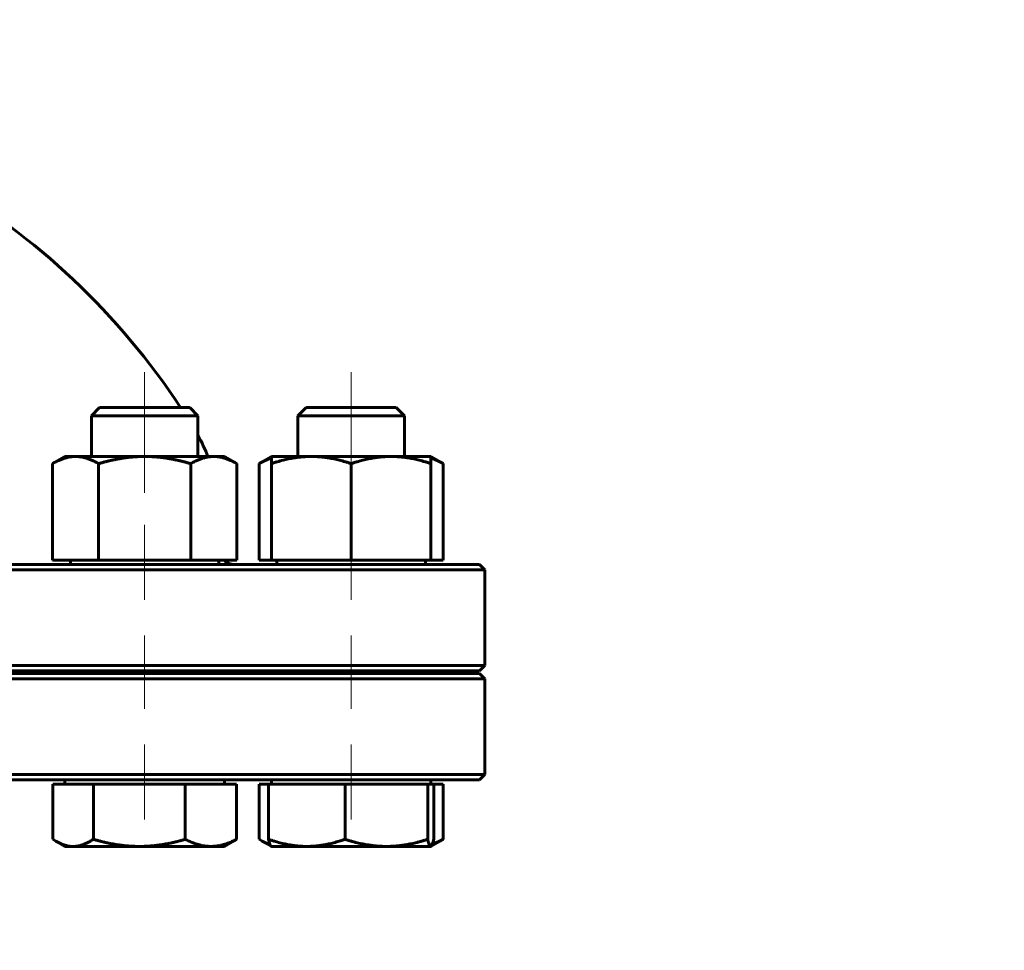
# Model space of a CAD drawing. Header units: millimetres. Extents: x 0 to 624, y -10 to 420.
# Tile 8 of 15: x 215 to 271, y 237 to 289. Entities that reach past the tile are written whole.
import ezdxf

# ---------------------------------------------------------------- set-up
doc = ezdxf.new("R2010")
doc.units = ezdxf.units.MM
for name, pattern in [('K5LT_AXLED', [12, 7.5, -1.5, 1.5, -1.5]), ('K5LT_BASIC', [0]), ('K5LT_THIN', [0])]:
    doc.linetypes.add(name, pattern=pattern)
doc.layers.add('Системный слой', color=7, linetype='Continuous')
doc.layers.add('Системный слой (1)', color=251, linetype='Continuous', true_color=0x6c6c6c)
doc.styles.add('KDIMTEXTSTYLE', font='txt', dxfattribs={"width": 0.96, "oblique": 15, "height": 5})
doc.styles.add('KTEXTSTYLE', font='txt', dxfattribs={"width": 0.96, "height": 5})
doc.dimstyles.new('KDIMSTYLE (0.20)', dxfattribs={"dimtxt": 5, "dimasz": 1, "dimexe": 2, "dimexo": 0, "dimgap": 1, "dimtad": 1, "dimlfac": 5, "dimtxsty": 'KDIMTEXTSTYLE', "dimsah": 1, "dimcen": 0, "dimdle": 1, "dimadec": 0, "dimazin": 0, "dimtfac": 0.667, "dimtmove": 0, "dimatfit": 3, "dimfxl": 1, "dimtvp": 1, "dimtolj": 1, "dimtzin": 0, "dimarcsym": 0})

# ---------------------------------------------------------------- blocks, each defined once
blk = doc.blocks.new('U0')
at = {"layer": 'Системный слой (1)', "color": 143, "linetype": 'K5LT_BASIC', "lineweight": 60, "true_color": 0x33acca}
for p, q in [((190.415, 252.564), (139.715, 252.564)), ((241.115, 252.564), (190.415, 252.564))]:
    blk.add_line(p, q, dxfattribs=at)
blk = doc.blocks.new('U1')
at = {"layer": 'Системный слой (1)', "color": 143, "linetype": 'K5LT_BASIC', "lineweight": 60, "true_color": 0x33acca}
for p, q in [((190.415, 258.714), (139.715, 258.714)), ((241.115, 258.714), (190.415, 258.714))]:
    blk.add_line(p, q, dxfattribs=at)
blk = doc.blocks.new('U2')
at = {"layer": 'Системный слой (1)', "color": 143, "linetype": 'K5LT_BASIC', "lineweight": 60, "true_color": 0x33acca}
for p, q in [((139.715, 246.564), (190.415, 246.564)), ((190.415, 246.564), (241.115, 246.564))]:
    blk.add_line(p, q, dxfattribs=at)
blk = doc.blocks.new('U7')
at = {"layer": 'Системный слой (1)', "color": 143, "linetype": 'K5LT_BASIC', "lineweight": 60, "true_color": 0x33acca}
for p, q in [((139.715, 252.714), (190.415, 252.714)), ((190.415, 252.714), (241.115, 252.714))]:
    blk.add_line(p, q, dxfattribs=at)
blk = doc.blocks.new('U8')
at = {"layer": 'Системный слой (1)', "color": 143, "linetype": 'K5LT_BASIC', "lineweight": 60, "true_color": 0x33acca}
for start, end in [(102.8395, 108.4097), (71.5903, 77.1605), (119.982, 146.6923), (33.3077, 60.018)]:
    blk.add_arc((190.415, 245.324), 40.5, start, end, dxfattribs=at)
blk = doc.blocks.new('U32')
at = {"layer": 'Системный слой (1)', "color": 143, "linetype": 'K5LT_BASIC', "lineweight": 60, "true_color": 0x33acca}
for p, q in [((220.822, 267.564), (219.695, 267.564)), ((224.775, 267.564), (220.822, 267.564))]:
    blk.add_line(p, q, dxfattribs=at)
blk = doc.blocks.new('U35')
at = {"layer": 'Системный слой (1)', "color": 143, "linetype": 'K5LT_BASIC', "lineweight": 60, "true_color": 0x33acca}
for p, q in [((217.05, 243.216), (217.108, 243.179)), ((217.108, 243.179), (217.164, 243.144)), ((217.164, 243.144), (217.22, 243.111)), ((217.22, 243.111), (217.559, 242.945)), ((217.559, 242.945), (217.88, 242.847)), ((217.88, 242.847), (218.197, 242.814))]:
    blk.add_line(p, q, dxfattribs=at)
blk = doc.blocks.new('U41')
at = {"layer": 'Системный слой (1)', "color": 143, "linetype": 'K5LT_BASIC', "lineweight": 60, "true_color": 0x33acca}
for p, q in [((238.605, 264.635), (238.382, 264.712)), ((238.836, 264.532), (238.605, 264.635)), ((239.078, 264.402), (238.836, 264.532))]:
    blk.add_line(p, q, dxfattribs=at)
blk = doc.blocks.new('U42')
at = {"layer": 'Системный слой (1)', "color": 143, "linetype": 'K5LT_BASIC', "lineweight": 60, "true_color": 0x33acca}
for p, q in [((228.928, 264.532), (228.686, 264.402)), ((229.159, 264.635), (228.928, 264.532)), ((229.382, 264.712), (229.159, 264.635))]:
    blk.add_line(p, q, dxfattribs=at)
blk = doc.blocks.new('U43')
at = {"layer": 'Системный слой (1)', "color": 143, "linetype": 'K5LT_BASIC', "lineweight": 60, "true_color": 0x33acca}
for p, q in [((238.474, 242.961), (238.665, 243.031)), ((238.665, 243.031), (238.862, 243.116)), ((238.862, 243.116), (239.067, 243.216))]:
    blk.add_line(p, q, dxfattribs=at)
blk = doc.blocks.new('U44')
at = {"layer": 'Системный слой (1)', "color": 143, "linetype": 'K5LT_BASIC', "lineweight": 60, "true_color": 0x33acca}
for p, q in [((228.697, 243.216), (228.755, 243.179)), ((228.755, 243.179), (228.811, 243.144)), ((228.811, 243.144), (228.867, 243.111)), ((228.867, 243.111), (229.02, 243.029)), ((229.02, 243.029), (229.167, 242.961)), ((229.167, 242.961), (229.312, 242.906))]:
    blk.add_line(p, q, dxfattribs=at)
blk = doc.blocks.new('U45')
at = {"layer": 'Системный слой (1)', "color": 143, "linetype": 'K5LT_BASIC', "lineweight": 60, "true_color": 0x33acca}
for p, q in [((238.372, 242.814), (238.379, 242.815)), ((238.379, 242.815), (238.385, 242.817)), ((238.385, 242.817), (238.392, 242.82)), ((238.392, 242.82), (238.44, 242.882)), ((238.44, 242.882), (238.491, 243.012)), ((238.491, 243.012), (238.545, 243.216))]:
    blk.add_line(p, q, dxfattribs=at)
blk = doc.blocks.new('U46')
at = {"layer": 'Системный слой (1)', "color": 143, "linetype": 'K5LT_BASIC', "lineweight": 60, "true_color": 0x33acca}
for p, q in [((233.713, 267.564), (231.342, 267.564)), ((236.422, 267.564), (233.713, 267.564))]:
    blk.add_line(p, q, dxfattribs=at)
blk = doc.blocks.new('D5')
at = {"layer": 'Системный слой (1)'}
for points in [[(449.142, 194.591), (453.233, 197.539), (448.518, 195.751), (449.27, 195.408)], [(367.807, 151.589), (372.523, 153.378), (371.771, 153.721), (371.899, 154.537)]]:
    blk.add_hatch(color=7, dxfattribs=at).paths.add_polyline_path(points)
at = {"layer": 'Системный слой (1)', "color": 7, "linetype": 'K5LT_THIN', "lineweight": 18, "true_color": 0xffffff}
for p, q in [((453.233, 197.539), (466.619, 204.74)), ((466.619, 204.74), (484.742, 204.74)), ((367.807, 151.589), (453.233, 197.539)), ((448.518, 195.751), (453.233, 197.539)), ((453.233, 197.539), (449.142, 194.591)), ((449.27, 195.408), (448.518, 195.751)), ((449.142, 194.591), (449.27, 195.408)), ((367.807, 151.589), (371.899, 154.537)), ((371.899, 154.537), (371.771, 153.721)), ((372.523, 153.378), (367.807, 151.589)), ((371.771, 153.721), (372.523, 153.378))]:
    blk.add_line(p, q, dxfattribs=at)
blk.add_wipeout([(468.619, 205.74), (468.619, 213.122), (482.177, 213.122), (482.177, 205.74)]).dxf.layer = 'Системный слой (1)'
at = {"layer": 'Системный слой (1)', "color": 7, "char_height": 5, "attachment_point": 1, "style": 'KTEXTSTYLE'}
for s, insert in [('\\fArial|b0|c204|p34;\\H5.0;\\W1.000;\\Q15;\\fGOST Type AU|b0|i0|c204|p34;\\Q15;\\W0.960;⌀', (468.619, 212.327)), ('\\fArial|b0|c204|p34;\\H5.0;\\W1.000;\\Q15;\\fGOST Type AU|b0|i0|c204|p34;\\Q15;\\W0.960;485', (471.926, 212.327))]:
    blk.add_mtext(s, dxfattribs=dict(at, insert=insert))
blk = doc.blocks.new('KDIMARROW_01')
at = {"layer": 'Системный слой'}
blk.add_hatch(color=0, dxfattribs=at).paths.add_polyline_path([(-5, -0.658), (0, 0), (-5, 0.658), (-4.5, 0)])
at = {"layer": 'Системный слой', "color": 0, "linetype": 'K5LT_THIN', "lineweight": 18}
for p, q in [((-4.5, 0), (-5, 0.658)), ((-5, 0.658), (0, 0)), ((0, 0), (-5, -0.658)), ((-5, -0.658), (-4.5, 0))]:
    blk.add_line(p, q, dxfattribs=at)
at = {"layer": 'Системный слой (1)', "color": 0, "linetype": 'K5LT_THIN', "lineweight": 18}
blk.add_line((190.415, 174.564), (190.215, 174.564), dxfattribs=at)
blk = doc.blocks.new('D9')
at = {"layer": 'Системный слой (1)'}
for points in [[(373.924, 186.519), (374.603, 186.99), (369.646, 187.917), (374.194, 185.738)], [(451.395, 161.211), (446.846, 163.39), (447.117, 162.609), (446.437, 162.138)]]:
    blk.add_hatch(color=7, dxfattribs=at).paths.add_polyline_path(points)
at = {"layer": 'Системный слой (1)', "color": 7, "linetype": 'K5LT_THIN', "lineweight": 18, "true_color": 0xffffff}
for p, q in [((369.646, 187.917), (374.603, 186.99)), ((374.194, 185.738), (369.646, 187.917)), ((369.646, 187.917), (451.395, 161.211)), ((374.603, 186.99), (373.924, 186.519)), ((373.924, 186.519), (374.194, 185.738)), ((447.117, 162.609), (446.846, 163.39)), ((446.846, 163.39), (451.395, 161.211)), ((446.437, 162.138), (447.117, 162.609)), ((451.395, 161.211), (446.437, 162.138)), ((451.395, 161.211), (468.619, 155.585)), ((468.619, 155.585), (486.875, 155.585))]:
    blk.add_line(p, q, dxfattribs=at)
blk.add_wipeout([(470.619, 156.585), (470.619, 163.966), (484.304, 163.966), (484.304, 156.585)]).dxf.layer = 'Системный слой (1)'
at = {"layer": 'Системный слой (1)', "color": 7, "char_height": 5, "attachment_point": 1, "style": 'KTEXTSTYLE'}
for s, insert in [('\\fArial|b0|c204|p34;\\H5.0;\\W1.000;\\Q15;\\fGOST Type AU|b0|i0|c204|p34;\\Q15;\\W0.960;⌀', (470.619, 163.172)), ('\\fArial|b0|c204|p34;\\H5.0;\\W1.000;\\Q15;\\fGOST Type AU|b0|i0|c204|p34;\\Q15;\\W0.960;430', (473.926, 163.172))]:
    blk.add_mtext(s, dxfattribs=dict(at, insert=insert))

msp = doc.modelspace()

# ---------------------------------------------------------------- linework, layer by layer
at = {"layer": 'Системный слой (1)', "color": 30, "linetype": 'K5LT_AXLED', "lineweight": 18, "true_color": 0xff8000}
for p, q in [((222.235, 269.5641), (222.235, 262.76)), ((233.8819, 269.5641), (233.8819, 262.76)), ((222.235, 260.9541), (222.235, 256.7141)), ((233.8819, 260.9541), (233.8819, 256.7141)), ((222.235, 254.7141), (222.235, 250.5641)), ((233.8819, 254.7141), (233.8819, 250.5641)), ((222.235, 248.5641), (222.235, 244.3241)), ((233.8819, 248.5641), (233.8819, 244.3241))]:
    msp.add_line(p, q, dxfattribs=at)
at = {"layer": 'Системный слой (1)', "color": 143, "linetype": 'K5LT_BASIC', "lineweight": 60, "true_color": 0x33acca}
for p, q in [((219.6951, 267.5641), (219.235, 267.104)), ((219.235, 267.104), (220.5658, 267.104)), ((219.235, 264.8041), (219.235, 267.104)), ((220.5658, 267.104), (225.235, 267.104)), ((224.7749, 267.5641), (225.235, 267.104)), ((225.235, 264.8041), (225.235, 267.104)), ((231.342, 267.5641), (230.8819, 267.104)), ((230.8819, 267.104), (233.6826, 267.104)), ((230.8819, 264.8041), (230.8819, 267.104)), ((233.6826, 267.104), (236.8819, 267.104)), ((236.4218, 267.5641), (236.8819, 267.104)), ((236.8819, 264.8041), (236.8819, 267.104)), ((217.735, 264.8041), (217.0389, 264.4022)), ((217.0389, 258.9541), (217.0389, 264.4022)), ((217.735, 264.8041), (218.3379, 264.8041)), ((218.3379, 264.8041), (222.235, 264.8041)), ((219.6369, 258.9541), (219.6369, 264.4022)), ((222.235, 264.8041), (226.1321, 264.8041)), ((224.8331, 258.9541), (224.8331, 264.4022)), ((226.1321, 264.8041), (226.735, 264.8041)), ((226.735, 264.8041), (227.4312, 264.4022)), ((227.4312, 258.9541), (227.4312, 264.4022)), ((229.3819, 264.8041), (228.6857, 264.4022)), ((228.6857, 258.9541), (228.6857, 264.4022)), ((229.3819, 264.8041), (231.6319, 264.8041)), ((229.3819, 264.4022), (229.3819, 264.8041)), ((229.3819, 258.9541), (229.3819, 264.4022)), ((231.6319, 264.8041), (236.1319, 264.8041)), ((233.8819, 258.9541), (233.8819, 264.4022)), ((236.1319, 264.8041), (238.3819, 264.8041)), ((238.3819, 264.8041), (239.078, 264.4022)), ((238.3819, 264.8041), (238.3819, 264.4022)), ((238.3819, 258.9541), (238.3819, 264.4022)), ((239.078, 258.9541), (239.078, 264.4022)), ((217.0389, 258.9541), (219.6369, 258.9541)), ((218.05, 258.7141), (218.05, 258.9541)), ((219.6369, 258.9541), (224.8331, 258.9541)), ((224.8331, 258.9541), (227.4312, 258.9541)), ((226.42, 258.7141), (226.42, 258.9541)), ((228.6857, 258.9541), (229.3819, 258.9541)), ((229.3819, 258.9541), (233.8819, 258.9541)), ((229.6969, 258.7141), (229.6969, 258.9541)), ((233.8819, 258.9541), (238.3819, 258.9541)), ((238.0669, 258.7141), (238.0669, 258.9541)), ((238.3819, 258.9541), (239.078, 258.9541)), ((190.4152, 258.4141), (241.4152, 258.4141)), ((241.1152, 258.7141), (241.4152, 258.4141)), ((241.4152, 253.0141), (241.4152, 258.4141)), ((241.4152, 253.0141), (190.4152, 253.0141)), ((219.235, 252.5641), (219.235, 252.7141)), ((225.235, 252.5641), (225.235, 252.7141)), ((226.4152, 252.5641), (226.4152, 252.7141)), ((230.8819, 252.5641), (230.8819, 252.7141)), ((236.8819, 252.5641), (236.8819, 252.7141)), ((241.1152, 252.7141), (241.4152, 253.0141)), ((190.4152, 252.2641), (241.4152, 252.2641)), ((241.1152, 252.5641), (241.4152, 252.2641)), ((241.4152, 246.8641), (241.4152, 252.2641)), ((241.4152, 246.8641), (190.4152, 246.8641)), ((217.735, 246.3241), (217.735, 246.5641)), ((226.735, 246.3241), (226.735, 246.5641)), ((229.3819, 246.3241), (229.3819, 246.5641)), ((238.3819, 246.3241), (238.3819, 246.5641)), ((241.1152, 246.5641), (241.4152, 246.8641)), ((217.0503, 246.3241), (218.1971, 246.3241)), ((217.0503, 246.3241), (217.0503, 243.216)), ((218.1971, 246.3241), (219.3438, 246.3241)), ((219.3438, 246.3241), (221.9361, 246.3241)), ((219.3438, 246.3241), (219.3438, 243.216)), ((221.9361, 246.3241), (224.5284, 246.3241)), ((224.5284, 246.3241), (225.9741, 246.3241)), ((224.5284, 246.3241), (224.5284, 243.216)), ((225.9741, 246.3241), (227.4197, 246.3241)), ((227.4197, 246.3241), (227.4197, 243.216)), ((228.6972, 246.3241), (228.6972, 243.216)), ((228.6972, 246.3241), (229.2192, 246.3241)), ((229.2192, 246.3241), (231.378, 246.3241)), ((229.2192, 246.3241), (229.2192, 243.216)), ((231.378, 246.3241), (233.5367, 246.3241)), ((233.5367, 246.3241), (233.5367, 243.216)), ((233.5367, 246.3241), (235.868, 246.3241)), ((235.868, 246.3241), (238.1994, 246.3241)), ((238.1994, 246.3241), (238.3719, 246.3241)), ((238.1994, 246.3241), (238.1994, 243.216)), ((238.3719, 246.3241), (238.5445, 246.3241)), ((238.5445, 246.3241), (239.0666, 246.3241)), ((238.5445, 246.3241), (238.5445, 243.216)), ((239.0666, 246.3241), (239.0666, 243.216)), ((217.735, 242.8141), (217.2201, 243.1114)), ((218.1971, 242.8141), (217.735, 242.8141)), ((221.9361, 242.8141), (218.1971, 242.8141)), ((225.9741, 242.8141), (221.9361, 242.8141)), ((226.735, 242.8141), (225.9741, 242.8141)), ((226.735, 242.8141), (227.2499, 243.1114)), ((229.3719, 242.8198), (228.867, 243.1114)), ((229.3819, 242.8141), (229.3719, 242.8198)), ((231.378, 242.8141), (229.3819, 242.8141)), ((235.868, 242.8141), (231.378, 242.8141)), ((238.3719, 242.8141), (235.868, 242.8141)), ((238.3819, 242.8141), (238.3719, 242.8141)), ((238.3819, 242.8141), (238.3918, 242.8198)), ((238.3918, 242.8198), (238.8968, 243.1114))]:
    msp.add_line(p, q, dxfattribs=at)
for centre, radius, start, end in [((217.4152, 261.5491), 9, 21.20256, 29.67273), ((227.3152, 259.6141), 0.9, 227.16657, 270)]:
    msp.add_arc(centre, radius, start, end, dxfattribs=at)
for points, weights in [([(218.3379, 264.8041), (217.735, 264.8041), (217.0389, 264.4022)], [1, 1.0379548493, 1]), ([(219.6369, 264.4022), (218.9408, 264.8041), (218.3379, 264.8041)], [1, 1.0379548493, 1]), ([(222.235, 264.8041), (221.0293, 264.8041), (219.6369, 264.4022)], [1, 1.0379548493, 1]), ([(224.8331, 264.4022), (223.4408, 264.8041), (222.235, 264.8041)], [1, 1.0379548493, 1]), ([(226.1321, 264.8041), (225.5293, 264.8041), (224.8331, 264.4022)], [1, 1.0379548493, 1]), ([(227.4312, 264.4022), (226.735, 264.8041), (226.1321, 264.8041)], [1, 1.0379548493, 1]), ([(231.6319, 264.8041), (230.5877, 264.8041), (229.3819, 264.4022)], [1, 1.0379548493, 1]), ([(233.8819, 264.4022), (232.6761, 264.8041), (231.6319, 264.8041)], [1, 1.0379548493, 1]), ([(236.1319, 264.8041), (235.0877, 264.8041), (233.8819, 264.4022)], [1, 1.0379548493, 1]), ([(238.3819, 264.4022), (237.1761, 264.8041), (236.1319, 264.8041)], [1, 1.0379548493, 1]), ([(218.1971, 242.8141), (218.7292, 242.8141), (219.3438, 243.216)], [1, 1.0379548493, 1]), ([(219.3438, 243.216), (220.733, 242.8141), (221.9361, 242.8141)], [1, 1.0379548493, 1]), ([(221.9361, 242.8141), (223.1392, 242.8141), (224.5284, 243.216)], [1, 1.0379548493, 1]), ([(224.5284, 243.216), (225.3031, 242.8141), (225.9741, 242.8141)], [1, 1.0379548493, 1]), ([(225.9741, 242.8141), (226.645, 242.8141), (227.4197, 243.216)], [1, 1.0379548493, 1]), ([(227.4197, 243.216), (227.3333, 243.1595), (227.2499, 243.1114)], [1, 1.00516756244, 1.00892799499]), ([(229.2192, 243.216), (230.3761, 242.8141), (231.378, 242.8141)], [1, 1.0379548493, 1]), ([(229.3719, 242.8198), (229.301, 242.8608), (229.2192, 243.216)], [1.00802189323, 1.03339643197, 1]), ([(231.378, 242.8141), (232.3798, 242.8141), (233.5367, 243.216)], [1, 1.0379548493, 1]), ([(233.5367, 243.216), (234.7861, 242.8141), (235.868, 242.8141)], [1, 1.0379548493, 1]), ([(235.868, 242.8141), (236.95, 242.8141), (238.1994, 243.216)], [1, 1.0379548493, 1]), ([(238.1994, 243.216), (238.2918, 242.8141), (238.3719, 242.8141)], [1, 1.0379548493, 1]), ([(239.0666, 243.216), (238.9802, 243.1595), (238.8968, 243.1114)], [1, 1.00516756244, 1.00892799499])]:
    msp.add_rational_spline(points, weights, degree=2, dxfattribs=at)

# ---------------------------------------------------------------- block references
at = {"layer": 'Системный слой (1)'}
for name in ['U8', 'U32', 'U46', 'U42', 'U41', 'U1', 'U7', 'U0', 'U2', 'U35', 'U44', 'U45', 'U43']:
    msp.add_blockref(name, (0, 0), dxfattribs=at)

# ---------------------------------------------------------------- next in the draw order: dimensions: what is measured, and where the dimension line sits
at = {"layer": 'Системный слой (1)', "color": 7}
dim = msp.add_diameter_dim_2p(p1=(196.9562, 59.6876), p2=(624.0844, 289.4407), dimstyle='KDIMSTYLE (0.20)', override={"dimtih": 1, "dimtoh": 1, "dimpost": '\\fGOST Type AU|b0|c204|p34;\\H5.0;\\W0.960;\\Q15;<>', "dimblk1": 'KDIMARROW_01', "dimblk2": 'KDIMARROW_01', "dimclrt": 7, "dimtol": 1, "dimtp": 0, "dimtm": 0, "dimtdec": 5, "dimtmove": 1, "dimatfit": 2, "dimtolj": 1}, dxfattribs=at)
dim.commit()
dim.dimension.update_dxf_attribs({"geometry": 'D5', "text_midpoint": (468.6191, 204.7398), "dimtype": 163})

# ---------------------------------------------------------------- next in the draw order: dimensions: what is measured, and where the dimension line sits
dim = msp.add_diameter_dim_2p(p1=(206.149, 241.3275), p2=(614.8917, 107.8007), dimstyle='KDIMSTYLE (0.20)', override={"dimtih": 1, "dimtoh": 1, "dimpost": '\\fGOST Type AU|b0|c204|p34;\\H5.0;\\W0.960;\\Q15;<>', "dimblk1": 'KDIMARROW_01', "dimblk2": 'KDIMARROW_01', "dimclrt": 7, "dimtol": 1, "dimtp": 0, "dimtm": 0, "dimtdec": 5, "dimtmove": 1, "dimatfit": 2, "dimtolj": 1}, dxfattribs=at)
dim.commit()
dim.dimension.update_dxf_attribs({"geometry": 'D9', "text_midpoint": (470.6191, 155.5846), "dimtype": 163})

doc.saveas('drawing.dxf')
